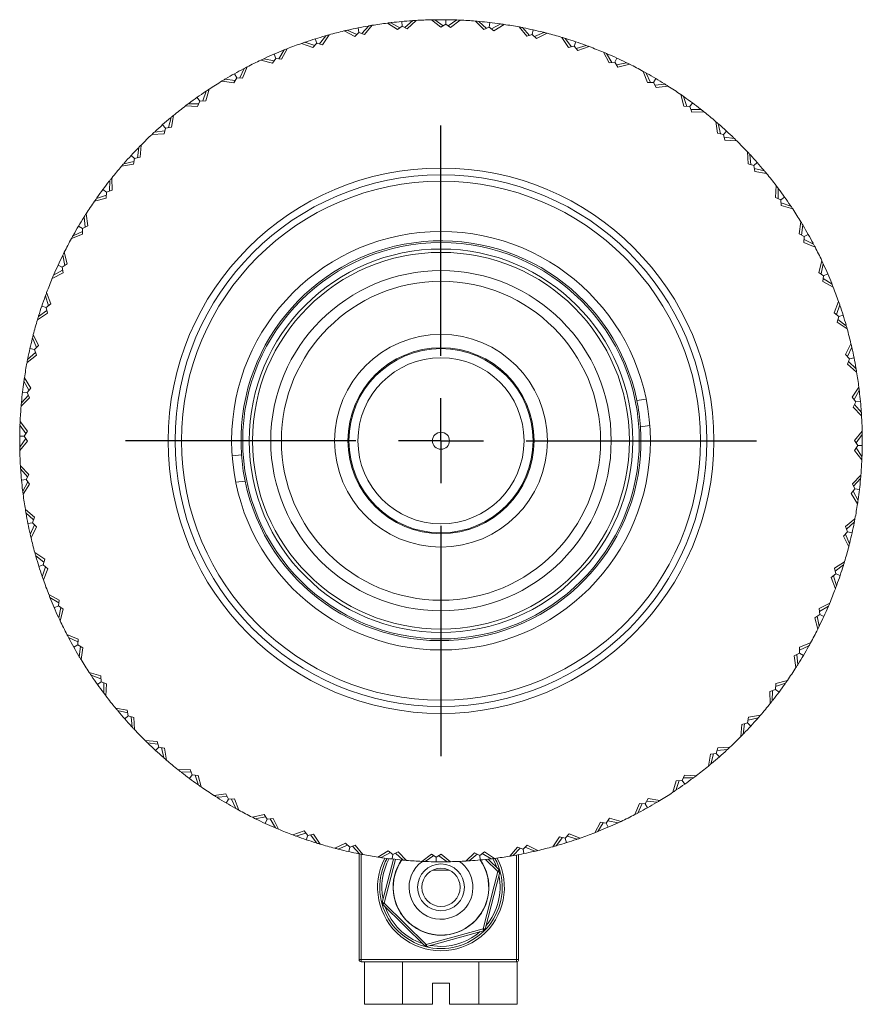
# Model space of a CAD drawing. Header units: inches. Extents: x 1 to 18.7, y 1.8 to 15.7.
# Tile 22 of 22: x 10.3 to 12.3, y 13.4 to 15.7. Entities that reach past the tile are written whole.
import ezdxf

# ---------------------------------------------------------------- set-up
doc = ezdxf.new("R2010")
doc.units = ezdxf.units.IN
doc.header["$MEASUREMENT"] = 0
doc.layers.add('SLD-0', color=7, linetype='Continuous')

# ---------------------------------------------------------------- blocks, each defined once
blk = doc.blocks.new('SW_CENTERMARKSYMBOL_0')
at = {"layer": 'SLD-0', "color": 0}
for p, q in [((0, 0.2), (0, 0.74125)), ((0, 0), (0, 0.1)), ((-0.2, 0), (-0.74125, 0)), ((0, 0), (-0.1, 0)), ((0, 0), (0, -0.1)), ((0, 0), (0.1, 0)), ((0.2, 0), (0.74125, 0)), ((0, -0.2), (0, -0.74125))]:
    blk.add_line(p, q, dxfattribs=at)

msp = doc.modelspace()

# ---------------------------------------------------------------- linework, layer by layer
at = {"color": 7, "linetype": 'Continuous', "lineweight": 15}
for p, q in [((11.1391, 15.6788), (11.1559, 15.6966)), ((11.1637, 15.6979), (11.1454, 15.6764)), ((11.1551, 15.6957), (11.1541, 15.6962)), ((11.223, 15.6878), (11.1993, 15.7031)), ((11.2284, 15.6919), (11.2072, 15.7041)), ((11.2082, 15.7035), (11.209, 15.7043)), ((11.234, 15.6962), (11.223, 15.6878)), ((11.233, 15.7068), (11.234, 15.6962)), ((11.2462, 15.6899), (11.234, 15.6962)), ((11.2402, 15.693), (11.2588, 15.7089)), ((11.2667, 15.7094), (11.2462, 15.6899)), ((11.2579, 15.7082), (11.257, 15.7088)), ((11.3246, 15.6932), (11.3027, 15.7109)), ((11.3304, 15.6967), (11.3106, 15.711)), ((11.3115, 15.7104), (11.3124, 15.7111)), ((11.3364, 15.7004), (11.3246, 15.6932)), ((11.3365, 15.7111), (11.3364, 15.7004)), ((11.3479, 15.6929), (11.3364, 15.7004)), ((11.3423, 15.6966), (11.3624, 15.7105)), ((11.3703, 15.7101), (11.3479, 15.6929)), ((11.3615, 15.7098), (11.3606, 15.7105)), ((11.4262, 15.6879), (11.4063, 15.7078)), ((11.4323, 15.6908), (11.4141, 15.7072)), ((11.415, 15.7064), (11.4159, 15.707)), ((11.4399, 15.7045), (11.4387, 15.6939)), ((11.4441, 15.6894), (11.4656, 15.7012)), ((11.4734, 15.7), (11.4494, 15.6852)), ((11.4646, 15.7006), (11.4638, 15.7014)), ((11.04, 15.6541), (11.0549, 15.6735)), ((11.0625, 15.6756), (11.0465, 15.6523)), ((11.0542, 15.6726), (11.0531, 15.673)), ((11.1226, 15.6718), (11.0974, 15.6846)), ((11.1274, 15.6764), (11.1051, 15.6863)), ((11.1061, 15.6859), (11.1069, 15.6868)), ((11.1325, 15.6813), (11.1226, 15.6718)), ((11.1304, 15.6918), (11.1325, 15.6813)), ((11.1454, 15.6764), (11.1325, 15.6813)), ((11.4387, 15.6939), (11.4262, 15.6879)), ((11.4494, 15.6852), (11.4387, 15.6939)), ((11.5267, 15.6721), (11.509, 15.694)), ((11.5331, 15.6743), (11.5167, 15.6925)), ((11.5175, 15.6916), (11.5185, 15.6921)), ((11.5397, 15.6767), (11.5267, 15.6721)), ((11.5421, 15.6871), (11.5397, 15.6767)), ((11.5495, 15.667), (11.5397, 15.6767)), ((11.5447, 15.6717), (11.5673, 15.6811)), ((11.5749, 15.6792), (11.5495, 15.667)), ((11.5662, 15.6807), (11.5655, 15.6816)), ((11.0243, 15.6454), (10.9979, 15.6555)), ((11.0287, 15.6505), (11.0054, 15.658)), ((11.0065, 15.6577), (11.0071, 15.6586)), ((11.0332, 15.6559), (11.0243, 15.6454)), ((11.03, 15.6661), (11.0332, 15.6559)), ((11.0465, 15.6523), (11.0332, 15.6559)), ((11.625, 15.6458), (11.6096, 15.6695)), ((11.6316, 15.6474), (11.6172, 15.6672)), ((11.6179, 15.6662), (11.6189, 15.6666)), ((11.6419, 15.6592), (11.6384, 15.649)), ((11.6429, 15.6436), (11.6663, 15.6506)), ((11.6652, 15.6503), (11.6646, 15.6512)), ((10.9329, 15.6301), (10.9371, 15.6202)), ((10.9441, 15.6191), (10.9568, 15.64)), ((10.9642, 15.6429), (10.9507, 15.6181)), ((10.9562, 15.639), (10.9551, 15.6393)), ((11.6384, 15.649), (11.625, 15.6458)), ((11.6471, 15.6384), (11.6384, 15.649)), ((11.6737, 15.6478), (11.6471, 15.6384)), ((11.7201, 15.6094), (11.7072, 15.6345)), ((11.7267, 15.6103), (11.7145, 15.6315)), ((11.715, 15.6305), (11.7161, 15.6307)), ((10.9293, 15.6089), (10.9021, 15.6161)), ((10.9332, 15.6144), (10.9092, 15.6195)), ((10.9103, 15.6192), (10.9109, 15.6202)), ((10.9371, 15.6202), (10.9293, 15.6089)), ((10.9507, 15.6181), (10.9371, 15.6202)), ((11.7337, 15.6112), (11.7201, 15.6094)), ((11.7382, 15.621), (11.7337, 15.6112)), ((11.7412, 15.5997), (11.7337, 15.6112)), ((11.7375, 15.6053), (11.7616, 15.6098)), ((11.7687, 15.6063), (11.7412, 15.5997)), ((11.7605, 15.6096), (11.7599, 15.6106)), ((10.84, 15.5841), (10.8453, 15.5747)), ((10.8523, 15.5744), (10.8628, 15.5965)), ((10.8698, 15.6001), (10.859, 15.574)), ((10.8623, 15.5954), (10.8612, 15.5956)), ((11.8107, 15.5633), (11.8006, 15.5896)), ((11.8175, 15.5635), (11.8075, 15.5858)), ((11.808, 15.5848), (11.8091, 15.5849)), ((10.8387, 15.5626), (10.8108, 15.567)), ((10.8419, 15.5685), (10.8176, 15.5711)), ((10.8187, 15.5709), (10.8192, 15.572)), ((10.8453, 15.5747), (10.8387, 15.5626)), ((10.859, 15.574), (10.8453, 15.5747)), ((11.8245, 15.5637), (11.8107, 15.5633)), ((11.83, 15.5729), (11.8245, 15.5637)), ((11.8308, 15.5514), (11.8245, 15.5637)), ((11.8277, 15.5574), (11.8521, 15.5594)), ((11.851, 15.5593), (11.8505, 15.5603)), ((10.7657, 15.5202), (10.7738, 15.5433)), ((10.7734, 15.5422), (10.7723, 15.5423)), ((10.7804, 15.5477), (10.7724, 15.5206)), ((11.8588, 15.5551), (11.8308, 15.5514)), ((11.8961, 15.5079), (11.8888, 15.5352)), ((10.756, 15.5134), (10.7315, 15.5133)), ((10.7327, 15.5133), (10.733, 15.5144)), ((10.7525, 15.5286), (10.7587, 15.5199)), ((10.7587, 15.5199), (10.7534, 15.5071)), ((10.7724, 15.5206), (10.7587, 15.5199)), ((11.9028, 15.5074), (11.8952, 15.5307)), ((11.8956, 15.5296), (11.8967, 15.5296)), ((11.9162, 15.5155), (11.9098, 15.5069)), ((10.7534, 15.5071), (10.7252, 15.5086)), ((11.9098, 15.5069), (11.8961, 15.5079)), ((11.9148, 15.494), (11.9098, 15.5069)), ((11.9124, 15.5003), (11.9368, 15.4997)), ((11.943, 15.4948), (11.9148, 15.494)), ((11.9357, 15.4997), (11.9354, 15.5008)), ((10.6712, 15.4643), (10.6783, 15.4563)), ((10.6852, 15.4574), (10.6909, 15.4812)), ((10.6906, 15.4801), (10.6895, 15.48)), ((10.697, 15.4862), (10.6919, 15.4584)), ((11.9752, 15.444), (11.9708, 15.4718)), ((11.9818, 15.4427), (11.9767, 15.4667)), ((11.977, 15.4655), (11.9781, 15.4655)), ((10.6744, 15.443), (10.6462, 15.4415)), ((10.6763, 15.4495), (10.652, 15.4469)), ((10.6531, 15.447), (10.6533, 15.4482)), ((10.6783, 15.4563), (10.6744, 15.443)), ((10.6919, 15.4584), (10.6783, 15.4563)), ((11.9888, 15.4415), (11.9752, 15.444)), ((11.996, 15.4493), (11.9888, 15.4415)), ((11.9924, 15.4282), (11.9888, 15.4415)), ((11.9906, 15.4347), (12.0149, 15.4315)), ((12.0205, 15.426), (11.9924, 15.4282)), ((12.0137, 15.4317), (12.0135, 15.4328)), ((10.6118, 15.3864), (10.6149, 15.4107)), ((10.6148, 15.4096), (10.6137, 15.4094)), ((10.6205, 15.4163), (10.6183, 15.3882)), ((12.0472, 15.3721), (12.0457, 15.4002)), ((10.6037, 15.3777), (10.5798, 15.3726)), ((10.5809, 15.3728), (10.581, 15.3739)), ((10.5971, 15.3919), (10.605, 15.3846)), ((10.605, 15.3846), (10.6025, 15.3711)), ((10.6183, 15.3882), (10.605, 15.3846)), ((12.0604, 15.3682), (12.0472, 15.3721)), ((12.0537, 15.3702), (12.0511, 15.3945)), ((12.0512, 15.3933), (12.0523, 15.3931)), ((12.0685, 15.3752), (12.0604, 15.3682)), ((10.6025, 15.3711), (10.5746, 15.3666)), ((12.0626, 15.3546), (12.0604, 15.3682)), ((12.0615, 15.3612), (12.0853, 15.3556)), ((12.0904, 15.3495), (12.0626, 15.3546)), ((12.0842, 15.3558), (12.0842, 15.357)), ((10.5467, 15.3315), (10.5456, 15.3312)), ((10.5462, 15.3082), (10.5468, 15.3327)), ((10.5517, 15.3389), (10.5525, 15.3106)), ((10.531, 15.3121), (10.5396, 15.3057)), ((10.5396, 15.3057), (10.5385, 15.2919)), ((10.5525, 15.3106), (10.5396, 15.3057)), ((12.1113, 15.293), (12.1127, 15.3212)), ((12.1175, 15.2905), (12.1175, 15.3149)), ((12.1175, 15.3138), (12.1186, 15.3135)), ((10.5385, 15.2919), (10.5113, 15.2846)), ((10.5391, 15.2987), (10.5158, 15.2911)), ((10.5169, 15.2914), (10.5169, 15.2926)), ((12.124, 15.2878), (12.1113, 15.293)), ((12.1328, 15.294), (12.124, 15.2878)), ((12.1248, 15.274), (12.124, 15.2878)), ((12.1244, 15.2808), (12.1475, 15.2726)), ((12.1519, 15.2661), (12.1248, 15.274)), ((12.1464, 15.273), (12.1465, 15.2742)), ((10.4872, 15.2468), (10.4861, 15.2464)), ((10.4891, 15.2236), (10.4871, 15.2479)), ((10.4913, 15.2546), (10.4951, 15.2266)), ((12.1668, 15.2077), (12.1711, 15.2356)), ((10.483, 15.2133), (10.4607, 15.2033)), ((10.4736, 15.2258), (10.4828, 15.2203)), ((10.4951, 15.2266), (10.4828, 15.2203)), ((10.4828, 15.2203), (10.4832, 15.2066)), ((12.1727, 15.2045), (12.1752, 15.2289)), ((12.1751, 15.2277), (12.1761, 15.2273)), ((10.4832, 15.2066), (10.4569, 15.1964)), ((10.4617, 15.2038), (10.4616, 15.2049)), ((12.1789, 15.2012), (12.1668, 15.2077)), ((12.1782, 15.1874), (12.1789, 15.2012)), ((12.2043, 15.1767), (12.1782, 15.1874)), ((12.1785, 15.1942), (12.2006, 15.1837)), ((12.1882, 15.2064), (12.1789, 15.2012)), ((10.4401, 15.1645), (10.4468, 15.1371)), ((12.1996, 15.1842), (12.1998, 15.1853)), ((10.4368, 15.1563), (10.4358, 15.1558)), ((10.4411, 15.1334), (10.4366, 15.1574)), ((12.213, 15.1171), (12.2203, 15.1444)), ((10.4362, 15.1226), (10.415, 15.1103)), ((10.4255, 15.134), (10.4352, 15.1295)), ((10.4468, 15.1371), (10.4352, 15.1295)), ((10.4352, 15.1295), (10.4371, 15.1159)), ((12.2244, 15.1093), (12.213, 15.1171)), ((12.2186, 15.1133), (12.2236, 15.1373)), ((12.2234, 15.1361), (12.2244, 15.1356)), ((10.4371, 15.1159), (10.4119, 15.103)), ((10.416, 15.1109), (10.4157, 15.112)), ((12.2223, 15.0957), (12.2244, 15.1093)), ((12.2471, 15.0823), (12.2223, 15.0957)), ((12.2233, 15.1024), (12.2442, 15.0897)), ((12.2342, 15.1136), (12.2244, 15.1093)), ((12.2432, 15.0903), (12.2435, 15.0914)), ((10.3962, 15.0611), (10.3953, 15.0604)), ((10.4029, 15.0387), (10.3959, 15.0621)), ((10.3986, 15.0695), (10.4081, 15.043)), ((12.2495, 15.0222), (12.2596, 15.0485)), ((10.3991, 15.0274), (10.3793, 15.013)), ((10.3873, 15.0377), (10.3974, 15.0343)), ((10.4081, 15.043), (10.3974, 15.0343)), ((10.3974, 15.0343), (10.4007, 15.0209)), ((12.2547, 15.0178), (12.2622, 15.0411)), ((12.2619, 15.04), (12.2628, 15.0393)), ((10.4007, 15.0209), (10.377, 15.0055)), ((10.3802, 15.0137), (10.3799, 15.0148)), ((12.26, 15.0132), (12.2495, 15.0222)), ((12.2565, 14.9999), (12.26, 15.0132)), ((12.2582, 15.0064), (12.2777, 14.9916)), ((12.2703, 15.0164), (12.26, 15.0132)), ((12.2798, 14.984), (12.2565, 14.9999)), ((12.2768, 14.9923), (12.2772, 14.9933)), ((10.3658, 14.9621), (10.3649, 14.9614)), ((10.3748, 14.9405), (10.3653, 14.9631)), ((10.3673, 14.9708), (10.3795, 14.9453)), ((10.3593, 14.9379), (10.3698, 14.9356)), ((10.3795, 14.9453), (10.3698, 14.9356)), ((10.3698, 14.9356), (10.3744, 14.9226)), ((12.2759, 14.9239), (12.2887, 14.9491)), ((12.2806, 14.919), (12.2905, 14.9414)), ((12.29, 14.9403), (12.2909, 14.9396)), ((10.3744, 14.9226), (10.3525, 14.9048)), ((10.3721, 14.9289), (10.354, 14.9125)), ((10.3548, 14.9133), (10.3543, 14.9143)), ((12.2855, 14.9139), (12.2759, 14.9239)), ((12.2805, 14.9011), (12.2855, 14.9139)), ((12.2959, 14.916), (12.2855, 14.9139)), ((12.302, 14.8828), (12.2805, 14.9011)), ((12.2829, 14.9074), (12.3007, 14.8906)), ((12.2999, 14.8913), (12.3004, 14.8924)), ((10.3465, 14.8693), (10.3613, 14.8452)), ((10.3459, 14.8605), (10.3451, 14.8596)), ((10.357, 14.84), (10.3453, 14.8615)), ((10.3613, 14.8452), (10.3526, 14.8345)), ((12.2919, 14.8234), (12.3073, 14.8471)), ((12.296, 14.8181), (12.3082, 14.8393)), ((10.3586, 14.8221), (10.3386, 14.8021)), ((10.3556, 14.8282), (10.3393, 14.81)), ((10.342, 14.8357), (10.3526, 14.8345)), ((10.3526, 14.8345), (10.3586, 14.8221)), ((11.8075, 14.8189), (11.7857, 14.8159)), ((12.3003, 14.8125), (12.2919, 14.8234)), ((12.3077, 14.8383), (12.3085, 14.8375)), ((10.3401, 14.8108), (10.3395, 14.8118)), ((12.2941, 14.8002), (12.3003, 14.8125)), ((12.3136, 14.7798), (12.2941, 14.8002)), ((12.2972, 14.8062), (12.3131, 14.7877)), ((12.311, 14.8135), (12.3003, 14.8125)), ((12.3123, 14.7885), (12.313, 14.7895)), ((10.3367, 14.7573), (10.3359, 14.7564)), ((10.3499, 14.7381), (10.336, 14.7582)), ((10.3363, 14.7661), (10.3536, 14.7438)), ((11.7942, 14.7539), (11.816, 14.7569)), ((10.3354, 14.7323), (10.3461, 14.7322)), ((10.3498, 14.7262), (10.3354, 14.7064)), ((10.3536, 14.7438), (10.3461, 14.7322)), ((10.3461, 14.7322), (10.3533, 14.7205)), ((12.2973, 14.7218), (12.3151, 14.7438)), ((12.3009, 14.7161), (12.3152, 14.7359)), ((12.3145, 14.735), (12.3152, 14.7341)), ((10.3361, 14.7073), (10.3354, 14.7082)), ((10.3533, 14.7205), (10.3356, 14.6985)), ((12.2971, 14.6985), (12.3046, 14.7101)), ((12.3046, 14.7101), (12.2973, 14.7218)), ((12.3007, 14.7042), (12.3146, 14.6841)), ((12.3153, 14.71), (12.3046, 14.7101)), ((10.8565, 14.6884), (10.8346, 14.6854)), ((12.3143, 14.6762), (12.2971, 14.6985)), ((12.314, 14.685), (12.3147, 14.6859)), ((10.3371, 14.6625), (10.3565, 14.6421)), ((10.3535, 14.6361), (10.3376, 14.6546)), ((10.3383, 14.6538), (10.3377, 14.6528)), ((10.3565, 14.6421), (10.3503, 14.6298)), ((12.2921, 14.6202), (12.312, 14.6402)), ((12.295, 14.6141), (12.3113, 14.6324)), ((12.3106, 14.6315), (12.3112, 14.6305)), ((10.3396, 14.6288), (10.3503, 14.6298)), ((10.3546, 14.6242), (10.3424, 14.603)), ((10.3587, 14.6189), (10.3434, 14.5952)), ((10.3503, 14.6298), (10.3587, 14.6189)), ((10.8431, 14.6235), (10.865, 14.6265)), ((12.2894, 14.5971), (12.298, 14.6078)), ((12.298, 14.6078), (12.2921, 14.6202)), ((12.3087, 14.6066), (12.298, 14.6078)), ((10.343, 14.604), (10.3422, 14.6048)), ((12.3042, 14.573), (12.2894, 14.5971)), ((12.2936, 14.6023), (12.3053, 14.5809)), ((12.3048, 14.5819), (12.3056, 14.5827)), ((10.3486, 14.5595), (10.3701, 14.5412)), ((10.3677, 14.5349), (10.3499, 14.5517)), ((10.3507, 14.551), (10.3502, 14.55)), ((10.3701, 14.5412), (10.3652, 14.5284)), ((10.3547, 14.5263), (10.3652, 14.5284)), ((10.37, 14.5233), (10.3601, 14.5009)), ((10.3747, 14.5184), (10.3619, 14.4932)), ((10.3652, 14.5284), (10.3747, 14.5184)), ((12.2762, 14.5197), (12.2981, 14.5375)), ((12.2809, 14.5067), (12.2762, 14.5197)), ((12.2785, 14.5134), (12.2966, 14.5298)), ((12.2958, 14.529), (12.2963, 14.528)), ((10.3606, 14.502), (10.3597, 14.5027)), ((12.2711, 14.497), (12.2809, 14.5067)), ((12.2833, 14.4715), (12.2711, 14.497)), ((12.2759, 14.5018), (12.2853, 14.4792)), ((12.2913, 14.5044), (12.2809, 14.5067)), ((12.2849, 14.4802), (12.2857, 14.481)), ((10.3708, 14.4583), (10.3941, 14.4424)), ((10.3924, 14.4359), (10.373, 14.4507)), ((10.3739, 14.45), (10.3735, 14.449)), ((10.3804, 14.4259), (10.3906, 14.4291)), ((10.396, 14.4245), (10.3884, 14.4012)), ((10.3941, 14.4424), (10.3906, 14.4291)), ((10.3906, 14.4291), (10.4011, 14.4201)), ((12.25, 14.4214), (12.2736, 14.4368)), ((12.2516, 14.4149), (12.2713, 14.4293)), ((12.2704, 14.4286), (12.2708, 14.4275)), ((10.3888, 14.4023), (10.3878, 14.403)), ((10.4011, 14.4201), (10.391, 14.3938)), ((12.2425, 14.3994), (12.2532, 14.408)), ((12.252, 14.3728), (12.2425, 14.3994)), ((12.2477, 14.4036), (12.2547, 14.3802)), ((12.2532, 14.408), (12.25, 14.4214)), ((12.2634, 14.4046), (12.2532, 14.408)), ((12.2544, 14.3813), (12.2554, 14.3819)), ((10.4035, 14.36), (10.4284, 14.3466)), ((10.4273, 14.3399), (10.4065, 14.3527)), ((10.4074, 14.3521), (10.4071, 14.351)), ((10.4164, 14.3287), (10.4262, 14.333)), ((10.4284, 14.3466), (10.4262, 14.333)), ((10.4262, 14.333), (10.4376, 14.3252)), ((12.2136, 14.3264), (12.2387, 14.3393)), ((12.2145, 14.3197), (12.2356, 14.332)), ((12.2346, 14.3314), (12.2349, 14.3303)), ((10.4272, 14.3062), (10.4262, 14.3067)), ((10.4321, 14.329), (10.427, 14.3051)), ((10.4376, 14.3252), (10.4304, 14.2979)), ((12.2039, 14.3052), (12.2154, 14.3128)), ((12.2095, 14.3089), (12.214, 14.2849)), ((12.2154, 14.3128), (12.2136, 14.3264)), ((12.2251, 14.3083), (12.2154, 14.3128)), ((12.2105, 14.2778), (12.2039, 14.3052)), ((12.2138, 14.286), (12.2148, 14.2865)), ((10.4463, 14.2656), (10.4724, 14.2549)), ((10.4721, 14.2481), (10.45, 14.2586)), ((10.451, 14.2581), (10.4509, 14.257)), ((10.4624, 14.2359), (10.4718, 14.2411)), ((10.4724, 14.2549), (10.4718, 14.2411)), ((10.4718, 14.2411), (10.4839, 14.2346)), ((10.4779, 14.2378), (10.4754, 14.2134)), ((12.1674, 14.2357), (12.1938, 14.2459)), ((12.1676, 14.229), (12.19, 14.239)), ((12.1889, 14.2385), (12.1891, 14.2374)), ((10.4755, 14.2146), (10.4745, 14.215)), ((10.4839, 14.2346), (10.4795, 14.2067)), ((12.1556, 14.2157), (12.1678, 14.222)), ((12.1593, 14.1877), (12.1556, 14.2157)), ((12.1616, 14.2188), (12.1635, 14.1944)), ((12.1678, 14.222), (12.1674, 14.2357)), ((12.177, 14.2165), (12.1678, 14.222)), ((12.1634, 14.1955), (12.1645, 14.1959)), ((10.4988, 14.1762), (10.5259, 14.1683)), ((10.5262, 14.1615), (10.5032, 14.1697)), ((10.5042, 14.1693), (10.5042, 14.1681)), ((10.5259, 14.1683), (10.5266, 14.1545)), ((10.5179, 14.1483), (10.5266, 14.1545)), ((10.5266, 14.1545), (10.5393, 14.1493)), ((10.5331, 14.1518), (10.5331, 14.1274)), ((10.5393, 14.1493), (10.5379, 14.1211)), ((12.111, 14.1366), (12.1121, 14.1504)), ((12.1116, 14.1437), (12.1348, 14.1512)), ((12.1121, 14.1504), (12.1393, 14.1577)), ((12.1337, 14.1509), (12.1338, 14.1498)), ((10.5331, 14.1285), (10.5321, 14.1288)), ((12.0982, 14.1317), (12.111, 14.1366)), ((12.099, 14.1035), (12.0982, 14.1317)), ((12.1045, 14.1341), (12.1039, 14.1096)), ((12.1196, 14.1302), (12.111, 14.1366)), ((12.1039, 14.1108), (12.105, 14.1111)), ((10.5603, 14.0928), (10.588, 14.0877)), ((10.5891, 14.0811), (10.5653, 14.0867)), ((10.5664, 14.0865), (10.5665, 14.0853)), ((10.588, 14.0877), (10.5902, 14.0741)), ((12.0481, 14.0713), (12.076, 14.0757)), ((10.5822, 14.0671), (10.5902, 14.0741)), ((10.5902, 14.0741), (10.6034, 14.0703)), ((10.597, 14.0722), (10.5996, 14.0478)), ((10.6034, 14.0703), (10.6049, 14.0421)), ((12.0302, 14.026), (12.0323, 14.0541)), ((12.0323, 14.0541), (12.0456, 14.0577)), ((12.0388, 14.0559), (12.0357, 14.0316)), ((12.0456, 14.0577), (12.0481, 14.0713)), ((12.0535, 14.0505), (12.0456, 14.0577)), ((12.0469, 14.0646), (12.0708, 14.0698)), ((12.0697, 14.0695), (12.0696, 14.0684)), ((10.5994, 14.049), (10.5983, 14.0492)), ((12.0358, 14.0327), (12.037, 14.0329)), ((10.6301, 14.0163), (10.6583, 14.0141)), ((10.66, 14.0076), (10.6358, 14.0108)), ((10.6369, 14.0106), (10.6371, 14.0095)), ((10.6583, 14.0141), (10.6619, 14.0008)), ((10.6546, 13.993), (10.6619, 14.0008)), ((10.6619, 14.0008), (10.6754, 13.9984)), ((10.6688, 13.9996), (10.6739, 13.9757)), ((10.6754, 13.9984), (10.6799, 13.9705)), ((11.9536, 13.9561), (11.9587, 13.9839)), ((11.9587, 13.9839), (11.9723, 13.986)), ((11.9654, 13.9849), (11.9597, 13.9611)), ((11.9723, 13.986), (11.9762, 13.9993)), ((11.9794, 13.978), (11.9723, 13.986)), ((11.9743, 13.9928), (11.9986, 13.9954)), ((11.9762, 13.9993), (12.0044, 14.0008)), ((11.9975, 13.9953), (11.9973, 13.9942)), ((10.6737, 13.9768), (10.6725, 13.9769)), ((11.96, 13.9623), (11.9611, 13.9623)), ((10.7076, 13.9475), (10.7358, 13.9483)), ((10.7383, 13.942), (10.7138, 13.9426)), ((10.715, 13.9426), (10.7152, 13.9415)), ((10.7358, 13.9483), (10.7408, 13.9354)), ((10.7344, 13.9268), (10.7408, 13.9354)), ((10.7408, 13.9354), (10.7545, 13.9344)), ((10.7478, 13.9349), (10.7554, 13.9116)), ((10.7545, 13.9344), (10.7619, 13.9071)), ((11.8702, 13.8946), (11.8782, 13.9217)), ((11.8849, 13.9221), (11.8768, 13.899)), ((11.8782, 13.9217), (11.892, 13.9224)), ((11.892, 13.9224), (11.8972, 13.9352)), ((11.8981, 13.9137), (11.892, 13.9224)), ((11.8946, 13.9289), (11.9191, 13.929)), ((11.8972, 13.9352), (11.9254, 13.9337)), ((11.918, 13.929), (11.9176, 13.9279)), ((10.7551, 13.9127), (10.7539, 13.9127)), ((10.7919, 13.8872), (10.8199, 13.8909)), ((10.8199, 13.8909), (10.8261, 13.8786)), ((11.8772, 13.9001), (11.8783, 13.9)), ((10.8229, 13.8849), (10.7985, 13.8829)), ((10.7997, 13.883), (10.8001, 13.882)), ((10.8207, 13.8694), (10.8261, 13.8786)), ((10.8261, 13.8786), (10.8399, 13.879)), ((10.8332, 13.8788), (10.8431, 13.8565)), ((10.8399, 13.879), (10.8501, 13.8527)), ((11.7809, 13.8422), (11.7916, 13.8683)), ((11.7983, 13.8679), (11.7878, 13.8458)), ((11.7916, 13.8683), (11.8054, 13.8676)), ((11.8054, 13.8676), (11.8119, 13.8797)), ((11.8106, 13.8583), (11.8054, 13.8676)), ((11.8087, 13.8738), (11.833, 13.8713)), ((11.8119, 13.8797), (11.8398, 13.8753)), ((11.8319, 13.8714), (11.8315, 13.8703)), ((10.8427, 13.8576), (10.8416, 13.8574)), ((11.7883, 13.8469), (11.7895, 13.8467)), ((10.882, 13.836), (10.9094, 13.8426)), ((10.9131, 13.837), (10.889, 13.8325)), ((10.8902, 13.8327), (10.8907, 13.8317)), ((10.9094, 13.8426), (10.9169, 13.8311)), ((10.9125, 13.8213), (10.9169, 13.8311)), ((10.9169, 13.8311), (10.9306, 13.8329)), ((10.9239, 13.832), (10.9362, 13.8108)), ((10.9306, 13.8329), (10.9434, 13.8078)), ((11.6865, 13.7994), (11.6999, 13.8242)), ((11.7066, 13.8232), (11.6938, 13.8023)), ((11.6999, 13.8242), (11.7135, 13.8221)), ((11.7135, 13.8221), (11.7213, 13.8335)), ((11.7178, 13.8123), (11.7135, 13.8221)), ((11.7175, 13.8279), (11.7414, 13.8228)), ((11.7213, 13.8335), (11.7486, 13.8262)), ((11.7403, 13.8231), (11.7398, 13.8221)), ((10.9356, 13.8118), (10.9345, 13.8116)), ((10.9769, 13.7945), (11.0035, 13.804)), ((11.0078, 13.7987), (10.9843, 13.7917)), ((11.0035, 13.804), (11.0122, 13.7933)), ((11.6944, 13.8033), (11.6955, 13.803)), ((10.9854, 13.7921), (10.986, 13.7911)), ((11.0088, 13.7831), (11.0122, 13.7933)), ((11.0122, 13.7933), (11.0256, 13.7965)), ((11.019, 13.7949), (11.0335, 13.7752)), ((11.0256, 13.7965), (11.041, 13.7729)), ((11.0328, 13.7761), (11.0317, 13.7757)), ((11.0757, 13.7631), (11.1012, 13.7753)), ((11.1012, 13.7753), (11.1109, 13.7656)), ((11.5882, 13.7667), (11.6041, 13.79)), ((11.6106, 13.7882), (11.5958, 13.7688)), ((11.6041, 13.79), (11.6174, 13.7864)), ((11.6174, 13.7864), (11.6263, 13.7969)), ((11.6206, 13.7762), (11.6174, 13.7864)), ((11.622, 13.7918), (11.6452, 13.7843)), ((11.6263, 13.7969), (11.6527, 13.7869)), ((11.6442, 13.7846), (11.6435, 13.7837)), ((11.1059, 13.7706), (11.0833, 13.7612)), ((11.0844, 13.7616), (11.0851, 13.7607)), ((11.1086, 13.7552), (11.1109, 13.7656)), ((11.1109, 13.7656), (11.1239, 13.7702)), ((11.1175, 13.768), (11.1339, 13.7498)), ((11.1239, 13.7702), (11.1417, 13.7483)), ((11.1772, 13.7423), (11.2012, 13.7571)), ((11.2065, 13.7529), (11.185, 13.7411)), ((11.2012, 13.7571), (11.212, 13.7484)), ((11.212, 13.7484), (11.2244, 13.7544)), ((11.2183, 13.7515), (11.2365, 13.7351)), ((11.2244, 13.7544), (11.2444, 13.7345)), ((11.384, 13.7329), (11.4044, 13.7524)), ((11.4044, 13.7524), (11.4167, 13.7461)), ((11.4167, 13.7461), (11.4276, 13.7545)), ((11.4276, 13.7545), (11.4513, 13.7392)), ((11.4869, 13.7444), (11.5052, 13.7659)), ((11.4947, 13.7458), (11.5115, 13.7635)), ((11.5052, 13.7659), (11.5181, 13.761)), ((11.5181, 13.761), (11.5281, 13.7705)), ((11.5181, 13.761), (11.5202, 13.7505)), ((11.5456, 13.756), (11.5232, 13.7659)), ((11.5281, 13.7705), (11.5532, 13.7578)), ((11.5445, 13.7564), (11.5438, 13.7556)), ((11.5964, 13.7697), (11.5975, 13.7693)), ((11.1332, 13.7507), (11.1321, 13.7502)), ((11.1328, 13.5012), (11.1328, 13.7505)), ((11.1378, 13.7491), (11.1378, 13.5012)), ((11.186, 13.7417), (11.1868, 13.7409)), ((11.1869, 13.6354), (11.2134, 13.7375)), ((11.2184, 13.7369), (11.1918, 13.6342)), ((11.2107, 13.7378), (11.212, 13.7484)), ((11.2357, 13.7359), (11.2347, 13.7353)), ((11.2803, 13.7322), (11.3027, 13.7494)), ((11.3084, 13.7457), (11.2882, 13.7319)), ((11.2892, 13.7325), (11.2901, 13.7318)), ((11.3027, 13.7494), (11.3143, 13.7419)), ((11.3141, 13.7312), (11.3143, 13.7419)), ((11.3143, 13.7419), (11.326, 13.7491)), ((11.3203, 13.7456), (11.3401, 13.7313)), ((11.326, 13.7491), (11.348, 13.7314)), ((11.3391, 13.7319), (11.3382, 13.7312)), ((11.4104, 13.7493), (11.3918, 13.7334)), ((11.3927, 13.7341), (11.3937, 13.7335)), ((11.4177, 13.7355), (11.4167, 13.7461)), ((11.4223, 13.7504), (11.4435, 13.7382)), ((11.4589, 13.7081), (11.4298, 13.7367)), ((11.4362, 13.7374), (11.4624, 13.7117)), ((11.4425, 13.7388), (11.4416, 13.738)), ((11.4955, 13.7466), (11.4965, 13.7461)), ((11.5028, 13.5012), (11.5028, 13.7472)), ((11.5078, 13.7481), (11.5078, 13.5012)), ((11.3059, 13.7118), (11.3059, 13.7112)), ((11.3447, 13.7112), (11.3059, 13.7112)), ((11.3447, 13.7112), (11.3447, 13.7118)), ((11.4241, 13.574), (11.4589, 13.7081)), ((11.4637, 13.7069), (11.429, 13.5727)), ((11.2871, 13.5335), (11.1883, 13.6306)), ((11.1918, 13.6342), (11.2906, 13.537)), ((11.2906, 13.537), (11.4241, 13.574)), ((11.4254, 13.5692), (11.2919, 13.5322)), ((11.1328, 13.5012), (11.1378, 13.5012)), ((11.1378, 13.5012), (11.5028, 13.5012)), ((11.1378, 13.4962), (11.1378, 13.5012)), ((11.5078, 13.5012), (11.5028, 13.5012)), ((11.5028, 13.4962), (11.5028, 13.5012)), ((11.5028, 13.4962), (11.1378, 13.4962)), ((11.1452, 13.3962), (11.1452, 13.4962)), ((11.235, 13.3962), (11.235, 13.4962)), ((11.4145, 13.3962), (11.4145, 13.4962)), ((11.5043, 13.3962), (11.5043, 13.4964)), ((11.3053, 13.3962), (11.3053, 13.4462)), ((11.3053, 13.4462), (11.3453, 13.4462)), ((11.3453, 13.4462), (11.3453, 13.3962)), ((11.235, 13.3962), (11.1452, 13.3962)), ((11.3053, 13.3962), (11.235, 13.3962)), ((11.4145, 13.3962), (11.3453, 13.3962)), ((11.5043, 13.3962), (11.4145, 13.3962))]:
    msp.add_line(p, q, dxfattribs=at)
at = {"color": 7, "linetype": 'Continuous', "lineweight": 15, "flags": 128}
for points in [[(11.4563, 13.7176), (11.4531, 13.7258), (11.4468, 13.7386)], [(11.4589, 13.7081), (11.4595, 13.7088), (11.4602, 13.7095), (11.4608, 13.7101), (11.4613, 13.7107), (11.4618, 13.7111), (11.4621, 13.7114), (11.4623, 13.7116), (11.4624, 13.7117)], [(11.4589, 13.7081), (11.4598, 13.7079), (11.4607, 13.7077), (11.4615, 13.7074), (11.4623, 13.7072), (11.4629, 13.7071), (11.4633, 13.707), (11.4636, 13.7069), (11.4637, 13.7069)], [(11.1918, 13.6342), (11.1908, 13.6344), (11.1899, 13.6347), (11.1891, 13.6349), (11.1884, 13.6351), (11.1878, 13.6352), (11.1873, 13.6353), (11.187, 13.6354), (11.1869, 13.6354)], [(11.1883, 13.6306), (11.1883, 13.6307), (11.1885, 13.6309), (11.1889, 13.6312), (11.1893, 13.6317), (11.1898, 13.6322), (11.1904, 13.6328), (11.1911, 13.6335), (11.1918, 13.6342)], [(11.4254, 13.5692), (11.4254, 13.5693), (11.4253, 13.5695), (11.4252, 13.57), (11.4251, 13.5706), (11.4249, 13.5713), (11.4246, 13.5722), (11.4244, 13.5731), (11.4241, 13.574)], [(11.429, 13.5727), (11.4289, 13.5728), (11.4286, 13.5728), (11.4281, 13.573), (11.4275, 13.5731), (11.4268, 13.5733), (11.426, 13.5735), (11.4251, 13.5738), (11.4241, 13.574)], [(11.2871, 13.5335), (11.2871, 13.5335), (11.2873, 13.5337), (11.2877, 13.5341), (11.2881, 13.5345), (11.2886, 13.535), (11.2892, 13.5357), (11.2899, 13.5363), (11.2906, 13.537)], [(11.2919, 13.5322), (11.2919, 13.5323), (11.2918, 13.5326), (11.2917, 13.533), (11.2915, 13.5336), (11.2913, 13.5343), (11.2911, 13.5352), (11.2908, 13.5361), (11.2906, 13.537)], [(11.3001, 13.5345), (11.3005, 13.5344), (11.3253, 13.5322)]]:
    msp.add_lwpolyline(points, dxfattribs=at)
at = {"color": 7, "linetype": 'Continuous', "lineweight": 15}
for centre, radius in [((11.3253, 14.7212), 0.6412), ((11.3253, 14.7212), 0.625), ((11.3253, 14.7212), 0.61), ((11.3253, 14.7212), 0.492), ((11.3253, 14.7212), 0.466), ((11.3253, 14.7212), 0.4508), ((11.3253, 14.7212), 0.4429), ((11.3253, 14.7212), 0.4), ((11.3253, 14.7212), 0.375), ((11.3253, 14.7212), 0.25), ((11.3253, 14.7212), 0.2187), ((11.3253, 14.7212), 0.2165), ((11.3253, 14.7212), 0.1952), ((11.3253, 14.7212), 0.02), ((11.3253, 13.6712), 0.055), ((11.3253, 13.6712), 0.045)]:
    msp.add_circle(centre, radius, dxfattribs=at)
for centre, radius, start, end in [((11.3253, 14.7212), 0.99, 99.9585, 101.3532), ((11.3253, 14.7212), 0.99, 99.396, 99.8528), ((11.3253, 14.7212), 0.99, 97.3104, 99.396), ((11.3253, 14.7212), 0.99, 96.8536, 97.3104), ((11.3253, 14.7212), 0.99, 95.3532, 96.7478), ((11.3253, 14.7212), 0.99, 93.9585, 95.3532), ((11.3253, 14.7212), 0.99, 93.396, 93.8528), ((11.3253, 14.7212), 0.99, 91.3104, 93.396), ((11.3253, 14.7212), 0.99, 90.8536, 91.3104), ((11.3253, 14.7212), 0.99, 89.3532, 90.7478), ((11.3253, 14.7212), 0.99, 87.9585, 89.3532), ((11.3253, 14.7212), 0.99, 87.396, 87.8528), ((11.3253, 14.7212), 0.99, 85.3104, 87.396), ((11.3253, 14.7212), 0.99, 84.8536, 85.3104), ((11.3253, 14.7212), 0.99, 83.3532, 84.7478), ((11.3253, 14.7212), 0.99, 81.9585, 83.3532), ((11.3253, 14.7212), 0.99, 81.396, 81.8528), ((11.3253, 14.7212), 0.99, 79.3104, 81.396), ((11.3253, 14.7212), 0.99, 105.9585, 107.3532), ((11.3253, 14.7212), 0.99, 105.396, 105.8528), ((11.3253, 14.7212), 0.99, 103.3104, 105.396), ((11.3253, 14.7212), 0.99, 102.8536, 103.3104), ((11.3253, 14.7212), 0.99, 101.3532, 102.7478), ((11.3253, 14.7212), 0.99, 78.8536, 79.3104), ((11.3253, 14.7212), 0.99, 77.3532, 78.7478), ((11.3253, 14.7212), 0.99, 75.9585, 77.3532), ((11.3253, 14.7212), 0.99, 75.396, 75.8528), ((11.3253, 14.7212), 0.99, 73.3104, 75.396), ((11.3253, 14.7212), 0.99, 109.3104, 111.396), ((11.3253, 14.7212), 0.99, 108.8536, 109.3104), ((11.3253, 14.7212), 0.99, 107.3532, 108.7478), ((11.3253, 14.7212), 0.99, 72.8536, 73.3104), ((11.3253, 14.7212), 0.99, 71.3532, 72.7478), ((11.3253, 14.7212), 0.99, 69.9585, 71.3532), ((11.3253, 14.7212), 0.99, 69.396, 69.8528), ((11.3253, 14.7212), 0.99, 113.3532, 114.7478), ((11.3253, 14.7212), 0.99, 111.9585, 113.3532), ((11.3253, 14.7212), 0.99, 111.396, 111.8528), ((11.3253, 14.7212), 0.99, 67.3104, 69.396), ((11.3253, 14.7212), 0.99, 66.8536, 67.3104), ((11.3253, 14.7212), 0.99, 65.3532, 66.7478), ((11.3253, 14.7212), 0.99, 115.3104, 117.396), ((11.3253, 14.7212), 0.99, 114.8536, 115.3104), ((11.3253, 14.7212), 0.99, 63.9585, 65.3532), ((11.3253, 14.7212), 0.99, 63.396, 63.8528), ((11.3253, 14.7212), 0.99, 61.3104, 63.396), ((11.3253, 14.7212), 0.99, 119.3532, 120.7478), ((11.3253, 14.7212), 0.99, 117.9585, 119.3532), ((11.3253, 14.7212), 0.99, 117.396, 117.8528), ((11.3253, 14.7212), 0.99, 60.8536, 61.3104), ((11.3253, 14.7212), 0.99, 59.3532, 60.7478), ((11.3253, 14.7212), 0.99, 121.3104, 123.396), ((11.3253, 14.7212), 0.99, 120.8536, 121.3104), ((11.3253, 14.7212), 0.99, 57.9585, 59.3532), ((11.3253, 14.7212), 0.99, 57.396, 57.8528), ((11.3253, 14.7212), 0.99, 123.9585, 125.3532), ((11.3253, 14.7212), 0.99, 123.396, 123.8528), ((11.3253, 14.7212), 0.99, 55.3104, 57.396), ((11.3253, 14.7212), 0.99, 54.8536, 55.3104), ((11.3253, 14.7212), 0.99, 126.8536, 127.3104), ((11.3253, 14.7212), 0.99, 125.3532, 126.7478), ((11.3253, 14.7212), 0.99, 53.3532, 54.7478), ((11.3253, 14.7212), 0.99, 51.9585, 53.3532), ((11.3253, 14.7212), 0.99, 127.3104, 129.396), ((11.3253, 14.7212), 0.99, 51.396, 51.8528), ((11.3253, 14.7212), 0.99, 49.3104, 51.396), ((11.3253, 14.7212), 0.99, 131.3532, 132.7478), ((11.3253, 14.7212), 0.99, 129.9585, 131.3532), ((11.3253, 14.7212), 0.99, 129.396, 129.8528), ((11.3253, 14.7212), 0.99, 48.8536, 49.3104), ((11.3253, 14.7212), 0.99, 47.3532, 48.7478), ((11.3253, 14.7212), 0.99, 133.3104, 135.396), ((11.3253, 14.7212), 0.99, 132.8536, 133.3104), ((11.3253, 14.7212), 0.99, 45.9585, 47.3532), ((11.3253, 14.7212), 0.99, 45.396, 45.8528), ((11.3253, 14.7212), 0.99, 43.3104, 45.396), ((11.3253, 14.7212), 0.99, 135.9585, 137.3532), ((11.3253, 14.7212), 0.99, 135.396, 135.8528), ((11.3253, 14.7212), 0.99, 42.8536, 43.3104), ((11.3253, 14.7212), 0.99, 138.8536, 139.3104), ((11.3253, 14.7212), 0.99, 137.3532, 138.7478), ((11.3253, 14.7212), 0.99, 41.3532, 42.7478), ((11.3253, 14.7212), 0.99, 39.9585, 41.3532), ((11.3253, 14.7212), 0.99, 139.3104, 141.396), ((11.3253, 14.7212), 0.99, 39.396, 39.8528), ((11.3253, 14.7212), 0.99, 37.3104, 39.396), ((11.3253, 14.7212), 0.99, 141.9585, 143.3532), ((11.3253, 14.7212), 0.99, 141.396, 141.8528), ((11.3253, 14.7212), 0.99, 143.3532, 144.7478), ((11.3253, 14.7212), 0.99, 36.8536, 37.3104), ((11.3253, 14.7212), 0.99, 35.3532, 36.7478), ((11.3253, 14.7212), 0.99, 145.3104, 147.396), ((11.3253, 14.7212), 0.99, 144.8536, 145.3104), ((11.3253, 14.7212), 0.99, 33.9585, 35.3532), ((11.3253, 14.7212), 0.99, 33.396, 33.8528), ((11.3253, 14.7212), 0.99, 31.3104, 33.396), ((11.3253, 14.7212), 0.99, 147.9585, 149.3532), ((11.3253, 14.7212), 0.99, 147.396, 147.8528), ((11.3253, 14.7212), 0.99, 30.8536, 31.3104), ((11.3253, 14.7212), 0.99, 149.3532, 150.7478), ((11.3253, 14.7212), 0.99, 29.3532, 30.7478), ((11.3253, 14.7212), 0.99, 151.3104, 153.396), ((11.3253, 14.7212), 0.99, 150.8536, 151.3104), ((11.3253, 14.7212), 0.47, 11.6239, 183.9992), ((11.3253, 14.7212), 0.99, 27.9585, 29.3532), ((11.3253, 14.7212), 0.99, 153.396, 153.8528), ((11.3253, 14.7212), 0.99, 27.396, 27.8528), ((11.3253, 14.7212), 0.99, 25.3104, 27.396), ((11.3253, 14.7212), 0.99, 153.9585, 155.3532), ((11.3253, 14.7212), 0.99, 24.8536, 25.3104), ((11.3253, 14.7212), 0.99, 155.3532, 156.7478), ((11.3253, 14.7212), 0.99, 23.3532, 24.7478), ((11.3253, 14.7212), 0.99, 157.3104, 159.396), ((11.3253, 14.7212), 0.99, 156.8536, 157.3104), ((11.3253, 14.7212), 0.99, 21.9585, 23.3532), ((11.3253, 14.7212), 0.99, 21.396, 21.8528), ((11.3253, 14.7212), 0.99, 19.3104, 21.396), ((11.3253, 14.7212), 0.99, 159.9585, 161.3532), ((11.3253, 14.7212), 0.99, 159.396, 159.8528), ((11.3253, 14.7212), 0.99, 18.8536, 19.3104), ((11.3253, 14.7212), 0.99, 161.3532, 162.7478), ((11.3253, 14.7212), 0.99, 17.3532, 18.7478), ((11.3253, 14.7212), 0.99, 163.3104, 165.396), ((11.3253, 14.7212), 0.99, 162.8536, 163.3104), ((11.3253, 14.7212), 0.99, 15.9585, 17.3532), ((11.3253, 14.7212), 0.99, 15.396, 15.8528), ((11.3253, 14.7212), 0.99, 13.3104, 15.396), ((11.3253, 14.7212), 0.99, 165.9585, 167.3532), ((11.3253, 14.7212), 0.99, 165.396, 165.8528), ((11.3253, 14.7212), 0.99, 167.3532, 168.7478), ((11.3253, 14.7212), 0.99, 12.8536, 13.3104), ((11.3253, 14.7212), 0.99, 11.3532, 12.7478), ((11.3253, 14.7212), 0.99, 168.8536, 169.3104), ((11.3253, 14.7212), 0.99, 9.9585, 11.3532), ((11.3253, 14.7212), 0.99, 169.3104, 171.396), ((11.3253, 14.7212), 0.99, 9.396, 9.8528), ((11.3253, 14.7212), 0.99, 171.396, 171.8528), ((11.3253, 14.7212), 0.99, 7.3104, 9.396), ((11.3253, 14.7212), 0.99, 171.9585, 173.3532), ((11.3253, 14.7212), 0.99, 6.8536, 7.3104), ((11.3253, 14.7212), 0.99, 173.3532, 174.7478), ((11.3253, 14.7212), 0.99, 5.3532, 6.7478), ((11.3253, 14.7212), 0.99, 175.3104, 177.396), ((11.3253, 14.7212), 0.99, 174.8536, 175.3104), ((11.3253, 14.7212), 0.47, 3.9992, 11.6239), ((11.3253, 14.7212), 0.99, 3.9585, 5.3532), ((11.3253, 14.7212), 0.99, 3.396, 3.8528), ((11.3253, 14.7212), 0.99, 1.3104, 3.396), ((11.3253, 14.7212), 0.99, 177.9585, 179.3532), ((11.3253, 14.7212), 0.99, 177.396, 177.8528), ((11.3253, 14.7212), 0.47, 191.6239, 3.9992), ((11.3253, 14.7212), 0.99, 179.3532, 180.7478), ((11.3253, 14.7212), 0.99, 0.8536, 1.3104), ((11.3253, 14.7212), 0.99, 359.3532, 0.7478), ((11.3253, 14.7212), 0.99, 180.8536, 181.3104), ((11.3253, 14.7212), 0.99, 357.9585, 359.3532), ((11.3253, 14.7212), 0.99, 181.3104, 183.396), ((11.3253, 14.7212), 0.47, 183.9992, 191.6239), ((11.3253, 14.7212), 0.99, 357.396, 357.8528), ((11.3253, 14.7212), 0.99, 183.396, 183.8528), ((11.3253, 14.7212), 0.99, 355.3104, 357.396), ((11.3253, 14.7212), 0.99, 183.9585, 185.3532), ((11.3253, 14.7212), 0.99, 354.8536, 355.3104), ((11.3253, 14.7212), 0.99, 185.3532, 186.7478), ((11.3253, 14.7212), 0.99, 353.3532, 354.7478), ((11.3253, 14.7212), 0.99, 186.8536, 187.3104), ((11.3253, 14.7212), 0.99, 187.3104, 189.396), ((11.3253, 14.7212), 0.99, 351.9585, 353.3532), ((11.3253, 14.7212), 0.99, 349.3104, 351.396), ((11.3253, 14.7212), 0.99, 351.396, 351.8528), ((11.3253, 14.7212), 0.99, 189.396, 189.8528), ((11.3253, 14.7212), 0.99, 189.9585, 191.3532), ((11.3253, 14.7212), 0.99, 191.3532, 192.7478), ((11.3253, 14.7212), 0.99, 347.3532, 348.7478), ((11.3253, 14.7212), 0.99, 348.8536, 349.3104), ((11.3253, 14.7212), 0.99, 192.8536, 193.3104), ((11.3253, 14.7212), 0.99, 193.3104, 195.396), ((11.3253, 14.7212), 0.99, 345.9585, 347.3532), ((11.3253, 14.7212), 0.99, 343.3104, 345.396), ((11.3253, 14.7212), 0.99, 345.396, 345.8528), ((11.3253, 14.7212), 0.99, 195.396, 195.8528), ((11.3253, 14.7212), 0.99, 195.9585, 197.3532), ((11.3253, 14.7212), 0.99, 197.3532, 198.7478), ((11.3253, 14.7212), 0.99, 341.3532, 342.7478), ((11.3253, 14.7212), 0.99, 342.8536, 343.3104), ((11.3253, 14.7212), 0.99, 198.8536, 199.3104), ((11.3253, 14.7212), 0.99, 339.9585, 341.3532), ((11.3253, 14.7212), 0.99, 199.3104, 201.396), ((11.3253, 14.7212), 0.99, 339.396, 339.8528), ((11.3253, 14.7212), 0.99, 201.396, 201.8528), ((11.3253, 14.7212), 0.99, 337.3104, 339.396), ((11.3253, 14.7212), 0.99, 201.9585, 203.3532), ((11.3253, 14.7212), 0.99, 335.3532, 336.7478), ((11.3253, 14.7212), 0.99, 336.8536, 337.3104), ((11.3253, 14.7212), 0.99, 203.3532, 204.7478), ((11.3253, 14.7212), 0.99, 333.9585, 335.3532), ((11.3253, 14.7212), 0.99, 204.8536, 205.3104), ((11.3253, 14.7212), 0.99, 205.3104, 207.396), ((11.3253, 14.7212), 0.99, 333.396, 333.8528), ((11.3253, 14.7212), 0.99, 207.396, 207.8528), ((11.3253, 14.7212), 0.99, 331.3104, 333.396), ((11.3253, 14.7212), 0.99, 207.9585, 209.3532), ((11.3253, 14.7212), 0.99, 329.3532, 330.7478), ((11.3253, 14.7212), 0.99, 330.8536, 331.3104), ((11.3253, 14.7212), 0.99, 209.3532, 210.7478), ((11.3253, 14.7212), 0.99, 327.9585, 329.3532), ((11.3253, 14.7212), 0.99, 210.8536, 211.3104), ((11.3253, 14.7212), 0.99, 211.3104, 213.396), ((11.3253, 14.7212), 0.99, 327.396, 327.8528), ((11.3253, 14.7212), 0.99, 213.396, 213.8528), ((11.3253, 14.7212), 0.99, 213.9585, 215.3532), ((11.3253, 14.7212), 0.99, 325.3104, 327.396), ((11.3253, 14.7212), 0.99, 215.3532, 216.7478), ((11.3253, 14.7212), 0.99, 323.3532, 324.7478), ((11.3253, 14.7212), 0.99, 324.8536, 325.3104), ((11.3253, 14.7212), 0.99, 216.8536, 217.3104), ((11.3253, 14.7212), 0.99, 321.9585, 323.3532), ((11.3253, 14.7212), 0.99, 217.3104, 219.396), ((11.3253, 14.7212), 0.99, 319.3104, 321.396), ((11.3253, 14.7212), 0.99, 321.396, 321.8528), ((11.3253, 14.7212), 0.99, 219.396, 219.8528), ((11.3253, 14.7212), 0.99, 219.9585, 221.3532), ((11.3253, 14.7212), 0.99, 318.8536, 319.3104), ((11.3253, 14.7212), 0.99, 221.3532, 222.7478), ((11.3253, 14.7212), 0.99, 317.3532, 318.7478), ((11.3253, 14.7212), 0.99, 222.8536, 223.3104), ((11.3253, 14.7212), 0.99, 223.3104, 225.396), ((11.3253, 14.7212), 0.99, 315.396, 315.8528), ((11.3253, 14.7212), 0.99, 315.9585, 317.3532), ((11.3253, 14.7212), 0.99, 225.396, 225.8528), ((11.3253, 14.7212), 0.99, 225.9585, 227.3532), ((11.3253, 14.7212), 0.99, 313.3104, 315.396), ((11.3253, 14.7212), 0.99, 227.3532, 228.7478), ((11.3253, 14.7212), 0.99, 311.3532, 312.7478), ((11.3253, 14.7212), 0.99, 312.8536, 313.3104), ((11.3253, 14.7212), 0.99, 228.8536, 229.3104), ((11.3253, 14.7212), 0.99, 229.3104, 231.396), ((11.3253, 14.7212), 0.99, 309.396, 309.8528), ((11.3253, 14.7212), 0.99, 309.9585, 311.3532), ((11.3253, 14.7212), 0.99, 231.396, 231.8528), ((11.3253, 14.7212), 0.99, 231.9585, 233.3532), ((11.3253, 14.7212), 0.99, 307.3104, 309.396), ((11.3253, 14.7212), 0.99, 233.3532, 234.7478), ((11.3253, 14.7212), 0.99, 303.9585, 305.3532), ((11.3253, 14.7212), 0.99, 305.3532, 306.7478), ((11.3253, 14.7212), 0.99, 306.8536, 307.3104), ((11.3253, 14.7212), 0.99, 234.8536, 235.3104), ((11.3253, 14.7212), 0.99, 235.3104, 237.396), ((11.3253, 14.7212), 0.99, 301.3104, 303.396), ((11.3253, 14.7212), 0.99, 303.396, 303.8528), ((11.3253, 14.7212), 0.99, 237.396, 237.8528), ((11.3253, 14.7212), 0.99, 237.9585, 239.3532), ((11.3253, 14.7212), 0.99, 239.3532, 240.7478), ((11.3253, 14.7212), 0.99, 299.3532, 300.7478), ((11.3253, 14.7212), 0.99, 300.8536, 301.3104), ((11.3253, 14.7212), 0.99, 240.8536, 241.3104), ((11.3253, 14.7212), 0.99, 241.3104, 243.396), ((11.3253, 14.7212), 0.99, 297.396, 297.8528), ((11.3253, 14.7212), 0.99, 297.9585, 299.3532), ((11.3253, 14.7212), 0.99, 243.396, 243.8528), ((11.3253, 14.7212), 0.99, 243.9585, 245.3532), ((11.3253, 14.7212), 0.99, 245.3532, 246.7478), ((11.3253, 14.7212), 0.99, 293.3532, 294.7478), ((11.3253, 14.7212), 0.99, 294.8536, 295.3104), ((11.3253, 14.7212), 0.99, 295.3104, 297.396), ((11.3253, 14.7212), 0.99, 246.8536, 247.3104), ((11.3253, 14.7212), 0.99, 247.3104, 249.396), ((11.3253, 14.7212), 0.99, 289.3104, 291.396), ((11.3253, 14.7212), 0.99, 291.396, 291.8528), ((11.3253, 14.7212), 0.99, 291.9585, 293.3532), ((11.3253, 14.7212), 0.99, 249.396, 249.8528), ((11.3253, 14.7212), 0.99, 249.9585, 251.3532), ((11.3253, 14.7212), 0.99, 251.3532, 252.7478), ((11.3253, 14.7212), 0.99, 252.8536, 253.3104), ((11.3253, 14.7212), 0.99, 285.9585, 287.3532), ((11.3253, 14.7212), 0.99, 287.3532, 288.7478), ((11.3253, 14.7212), 0.99, 288.8536, 289.3104), ((11.3253, 14.7212), 0.99, 253.3104, 255.396), ((11.3253, 14.7212), 0.99, 255.396, 255.8528), ((11.3253, 14.7212), 0.99, 255.9585, 257.3532), ((11.3253, 14.7212), 0.99, 257.3532, 258.7478), ((11.3253, 14.7212), 0.99, 281.3532, 282.7478), ((11.3253, 14.7212), 0.99, 282.8536, 283.3104), ((11.3253, 14.7212), 0.99, 283.3104, 285.396), ((11.3253, 14.7212), 0.99, 285.396, 285.8528), ((11.3253, 14.7212), 0.99, 258.8536, 259.3104), ((11.3253, 14.7212), 0.99, 259.3104, 261.396), ((11.3253, 13.6712), 0.149, 152.4753, 27.5247), ((11.3253, 14.7212), 0.99, 261.396, 261.8528), ((11.3253, 13.6712), 0.144, 151.7491, 270), ((11.3253, 13.6712), 0.139, 150.954, 191.4139), ((11.3253, 14.7212), 0.99, 261.9585, 263.3532), ((11.3253, 14.7212), 0.99, 263.3532, 264.7478), ((11.3253, 13.6712), 0.1126, 145.1737, 34.8263), ((11.3253, 13.6712), 0.1122, 144.0712, 34.9403), ((11.3253, 14.7212), 0.99, 264.8536, 265.3104), ((11.3253, 14.7212), 0.99, 265.3104, 267.396), ((11.3253, 13.6712), 0.075, 125.624, 315.4775), ((11.3253, 14.7212), 0.99, 267.396, 267.8528), ((11.3253, 14.7212), 0.99, 267.9585, 269.3532), ((11.3253, 14.7212), 0.99, 269.3532, 270.7478), ((11.3253, 13.6712), 0.144, 270, 28.2509), ((11.3253, 14.7212), 0.99, 270.8536, 271.3104), ((11.3253, 14.7212), 0.99, 271.3104, 273.396), ((11.3253, 13.6712), 0.075, 315.4775, 54.376), ((11.3253, 14.7212), 0.99, 273.396, 273.8528), ((11.3253, 14.7212), 0.99, 273.9585, 275.3532), ((11.3253, 14.7212), 0.99, 275.3532, 276.7478), ((11.3253, 14.7212), 0.99, 276.8536, 277.3104), ((11.3253, 14.7212), 0.99, 277.3104, 279.396), ((11.3253, 14.7212), 0.99, 279.396, 279.8528), ((11.3253, 14.7212), 0.99, 279.9585, 281.3532), ((11.4589, 13.7081), 0.005, 345.4775, 45.4775), ((11.3253, 13.6712), 0.139, 319.5412, 11.4139), ((11.1918, 13.6342), 0.005, 165.4775, 225.4775), ((11.3253, 13.6712), 0.139, 199.5412, 251.4139), ((11.3253, 13.6712), 0.139, 270, 311.4139), ((11.4241, 13.574), 0.005, 285.4775, 345.4775), ((11.2906, 13.537), 0.005, 225.4775, 285.4775), ((11.1378, 13.5012), 0.005, 180, 270), ((11.5028, 13.5012), 0.005, 270, 0)]:
    msp.add_arc(centre, radius, start, end, dxfattribs=at)

# ---------------------------------------------------------------- block references
at = {"layer": 'SLD-0', "color": 7}
msp.add_blockref('SW_CENTERMARKSYMBOL_0', (11.3253, 14.7212), dxfattribs=at)

doc.saveas('drawing.dxf')
